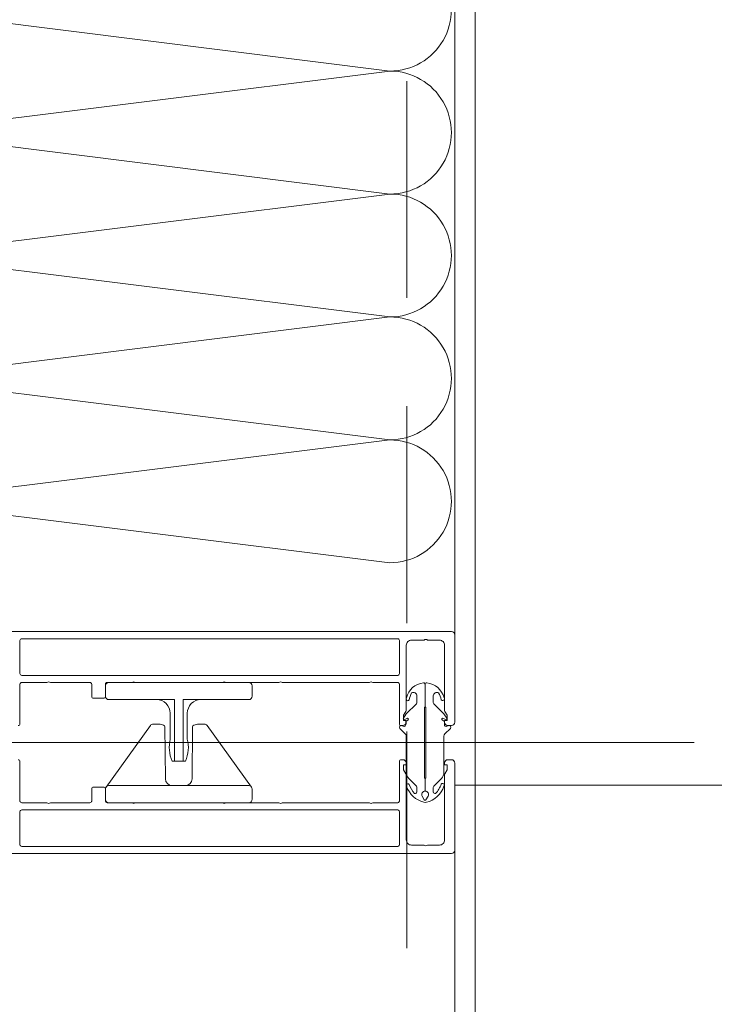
# Model space of a CAD drawing. Header units: millimetres. Extents: x 144573 to 336993, y 74252 to 247042.
# Tile 69 of 256: x 146828 to 147031, y 186154 to 186442. Entities that reach past the tile are written whole.
import ezdxf

# ---------------------------------------------------------------- set-up
doc = ezdxf.new("R2010")
doc.units = ezdxf.units.MM
doc.linetypes.add('ČÁRKOVANÁ', pattern=[19.05, 12.7, -6.35])
doc.layers.add('FASÁDA DETAILNÍ', color=255, linetype='Continuous', lineweight=0)
doc.layers.add('NOVA', color=255, linetype='Continuous', lineweight=0)

# ---------------------------------------------------------------- blocks, each defined once
blk = doc.blocks.new('*U1335')
for points in [[(1, 0, 0.414243), (1.1, 0.1), (1, 0.9, -1.0001), (1.2, 0.9), (1.1, 0.1, 0.414228), (1.2, 0, 0.414228)], [(1.2, 0, 0.414243), (1.3, 0.1), (1.2, 0.9, -1.0001), (1.4, 0.9), (1.3, 0.1, 0.414228), (1.4, 0, 0.414228)], [(1.4, 0, 0.414243), (1.5, 0.1), (1.4, 0.9, -1.0001), (1.6, 0.9), (1.5, 0.1, 0.414228), (1.6, 0, 0.414228)], [(1.6, 0, 0.414243), (1.7, 0.1), (1.6, 0.9, -1.0001), (1.8, 0.9), (1.7, 0.1, 0.414228), (1.8, 0, 0.414228)], [(1.8, 0, 0.414243), (1.9, 0.1), (1.8001, 0.9, -1.0001), (2, 0.9), (1.9001, 0.1, 0.414228), (2, 0, 0.414228)]]:
    blk.add_lwpolyline(points, format="xyb")
blk = doc.blocks.new('236134_0100_s_v')
for points in [[(22.8, -23), (22.8, -5), (42, -5, 0.414214), (43, -4), (43, -1, 0.414214), (42, 0), (1, 0, 0.414214), (0, -1), (0, -4, 0.414214), (1, -5), (20.2, -5), (20.2, -23)], [(15, -5, -0.414214), (19, -9), (19, -16.57, 0.165764), (19.53, -23), (23.47, -23, 0.165764), (24, -16.57), (24, -9, -0.414214), (28, -5)]]:
    blk.add_lwpolyline(points, format="xyb")
blk = doc.blocks.new('236134_0200_s_v')
for points in [[(19.58, 5, -0.41166), (17.58, 6.98), (17.45, 22.25, 0.344217), (17.07, 22.73), (16, 23), (14, 23, 0.240828), (13.19, 22.59), (0.19, 4.59)], [(23.42, 5, 0.41166), (25.42, 6.98), (25.55, 22.25, -0.344217), (25.93, 22.73), (27, 23), (29, 23, -0.240828), (29.81, 22.59), (42.81, 4.59)]]:
    blk.add_lwpolyline(points, format="xyb")
blk.add_lwpolyline([(42, 5), (1, 5, 0.414214), (0, 4), (0, 1, 0.414214), (1, 0), (42, 0, 0.414214), (43, 1), (43, 4, 0.414214)], format="xyb", close=True)
blk = doc.blocks.new('244748_a')
blk.add_lwpolyline([(8.32, -1.69, 0.082248), (6.34, -0.9, -1.09695), (6.94, -0.1, -0.315353), (11.26, -5.15, -0.480529), (10.87, -5.64), (4.27, -5.64), (4.08, -5.45), (-16.53, -5.45), (-16.72, -5.64), (-20.43, -5.64, 0.574019), (-21.93, -4.78), (-22.99, -5.4, 0.524827), (-22.99, -5.9), (-21.93, -6.52, 0.574021), (-20.43, -5.66), (-16.72, -5.66), (-16.53, -5.85), (4.08, -5.85), (4.27, -5.66), (10.87, -5.66, -0.480529), (11.26, -6.15, -0.326229), (6.88, -11.09, -1.09695), (6.28, -10.3, 0.081457), (8.32, -9.61, 0.599203), (7.48, -8.05), (5.52, -8.05, 0.198965), (5.17, -8.2), (2.22, -11.15), (0.93, -12.01, -0.738038), (0.51, -11.62), (0.87, -11, 1), (0.35, -10.7), (0, -11.3), (-0.98, -11.3, 0.619205), (-1.45, -12.06), (-1.28, -12.43, -0.808139), (-2.04, -13.04), (-3.63, -11.44, 0.198906), (-4.34, -11.15), (-14.99, -11.15, -0.198936), (-16.76, -10.42), (-18.98, -8.2, 0.198942), (-19.33, -8.05), (-20.67, -8.05, 0.500217), (-21.09, -8.73, 0.122037), (-18.5, -10.27, -1.093735), (-19.1, -11.07, -0.240768), (-23.7, -6.07, -0.106226), (-23.7, -5.23, -0.256232), (-19, -0.13, -1.093735), (-18.4, -0.92, 0.116856), (-21.09, -2.57, 0.500217), (-20.67, -3.25), (-19.33, -3.25, 0.198942), (-18.98, -3.1), (-16.75, -0.88, -0.198936), (-14.99, -0.15), (-4.34, -0.15, 0.198907), (-3.63, 0.14), (-2.04, 1.74, -0.808139), (-1.28, 1.13), (-1.45, 0.76, 0.619205), (-0.98, 0), (0, 0), (0.35, -0.6, 1), (0.87, -0.3), (0.51, 0.32, -0.738038), (0.93, 0.71), (2.22, -0.15), (5.17, -3.1, 0.198965), (5.52, -3.25), (7.48, -3.25, 0.599203)], format="xyb", close=True)

msp = doc.modelspace()

# ---------------------------------------------------------------- linework, layer by layer
at = {"layer": 'FASÁDA DETAILNÍ'}
for p, q in [((147025.604, 186230.259), (146699.912, 186230.259)), ((147025.604, 186230.259), (146699.912, 186230.259)), ((146955.48, 186198.759), (146955.48, 184299.009))]:
    msp.add_line(p, q, dxfattribs=at)
at = {"layer": 'FASÁDA DETAILNÍ', "linetype": 'ČÁRKOVANÁ', "ltscale": 5}
msp.add_lwpolyline([(173081.48, 174835.259), (146941.48, 174835.259), (146941.48, 198075.259), (173081.48, 198075.259)], close=True, dxfattribs=at)
at = {"layer": 'FASÁDA DETAILNÍ'}
msp.add_lwpolyline([(173061.48, 174855.259), (146961.48, 174855.259), (146961.48, 198055.259), (173061.48, 198055.259)], close=True, dxfattribs=at)
msp.add_lwpolyline([(146955.48, 186261.759), (146955.48, 186648.759)], dxfattribs=at)
for points in [[(146827.68, 186235.259, 0.4142136), (146828.18, 186235.759), (146828.18, 186247.359, -0.4142136), (146828.68, 186247.859), (146836.08, 186247.859, -0.3999851), (146837.08, 186247.859), (146848.68, 186247.859, -0.4142136), (146849.18, 186247.359), (146849.18, 186243.759, 0.4142136), (146849.68, 186243.259), (146852.68, 186243.259, 0.4142136), (146853.18, 186243.759), (146853.18, 186247.359, -0.4142136), (146853.68, 186247.859), (146860.98, 186247.859, -0.38324), (146861.98, 186247.859), (146887.48, 186247.859, -0.38324), (146888.48, 186247.859), (146903.98, 186247.859, -0.38324), (146904.98, 186247.859), (146930.48, 186247.859, -0.38324), (146931.48, 186247.859), (146938.78, 186247.859, -0.4142136), (146939.28, 186247.359), (146939.28, 186235.759, 0.4142136), (146939.78, 186235.259), (146940.28, 186235.259, 0.4142136), (146941.28, 186236.259), (146941.28, 186236.759), (146940.48, 186236.759), (146940.48, 186238.259), (146941.146, 186239.412, 0.1169365), (146941.28, 186239.912), (146941.28, 186258.767, -0.4142315), (146942.78, 186260.267), (146946.49, 186260.267, -0.3999851), (146947.49, 186260.267), (146950.98, 186260.267, -0.4142315), (146952.48, 186258.767), (146952.48, 186239.912, 0.1169365), (146952.614, 186239.412), (146953.28, 186238.259), (146953.28, 186236.759), (146952.48, 186236.759), (146952.48, 186236.259, 0.4142136), (146953.48, 186235.259), (146954.48, 186235.259, 0.4142136), (146955.48, 186236.259), (146955.48, 186261.759, 0.4142135), (146954.48, 186262.759), (146954.48, 186262.759), (146805.98, 186262.759, 0.4142136)], [(146827.68, 186235.259, 0.4142136), (146828.18, 186235.759), (146828.18, 186247.359, -0.4142136), (146828.68, 186247.859), (146836.08, 186247.859, -0.3999851), (146837.08, 186247.859), (146848.68, 186247.859, -0.4142136), (146849.18, 186247.359), (146849.18, 186243.759, 0.4142136), (146849.68, 186243.259), (146852.68, 186243.259, 0.4142136), (146853.18, 186243.759), (146853.18, 186247.359, -0.4142136), (146853.68, 186247.859), (146860.98, 186247.859, -0.38324), (146861.98, 186247.859), (146887.48, 186247.859, -0.38324), (146888.48, 186247.859), (146903.98, 186247.859, -0.38324), (146904.98, 186247.859), (146930.48, 186247.859, -0.38324), (146931.48, 186247.859), (146938.78, 186247.859, -0.4142136), (146939.28, 186247.359), (146939.28, 186235.759, 0.4142136), (146939.78, 186235.259), (146940.28, 186235.259, 0.4142136), (146941.28, 186236.259), (146941.28, 186236.759), (146940.48, 186236.759), (146940.48, 186238.259), (146941.146, 186239.412, 0.1169365), (146941.28, 186239.912), (146941.28, 186258.767, -0.4142315), (146942.78, 186260.267), (146946.49, 186260.267, -0.3999851), (146947.49, 186260.267), (146950.98, 186260.267, -0.4142315), (146952.48, 186258.767), (146952.48, 186239.912, 0.1169365), (146952.614, 186239.412), (146953.28, 186238.259), (146953.28, 186236.759), (146952.48, 186236.759), (146952.48, 186236.259, 0.4142136), (146953.48, 186235.259), (146954.48, 186235.259, 0.4142136), (146955.48, 186236.259), (146955.48, 186261.759, 0.4142135), (146954.48, 186262.759), (146954.48, 186262.759), (146805.98, 186262.759, 0.4142136)], [(146827.68, 186225.259, -0.4142136), (146828.18, 186224.759), (146828.18, 186213.159, 0.4142136), (146828.68, 186212.659), (146836.08, 186212.659, 0.3999851), (146837.08, 186212.659), (146848.68, 186212.659, 0.4142136), (146849.18, 186213.159), (146849.18, 186216.759, -0.4142136), (146849.68, 186217.259), (146852.68, 186217.259, -0.4142136), (146853.18, 186216.759), (146853.18, 186213.159, 0.4142136), (146853.68, 186212.659), (146860.98, 186212.659, 0.38324), (146861.98, 186212.659), (146887.48, 186212.659, 0.38324), (146888.48, 186212.659), (146903.98, 186212.659, 0.38324), (146904.98, 186212.659), (146930.48, 186212.659, 0.38324), (146931.48, 186212.659), (146938.78, 186212.659, 0.4142136), (146939.28, 186213.159), (146939.28, 186224.759, -0.4142136), (146939.78, 186225.259), (146940.28, 186225.259, -0.4142136), (146941.28, 186224.259), (146941.28, 186223.759), (146940.48, 186223.759), (146940.48, 186222.259), (146941.146, 186221.105, -0.1169365), (146941.28, 186220.605), (146941.28, 186201.75, 0.4142315), (146942.78, 186200.25), (146946.49, 186200.25, 0.3999851), (146947.49, 186200.25), (146950.98, 186200.25, 0.4142315), (146952.48, 186201.75), (146952.48, 186220.605, -0.1169365), (146952.614, 186221.105), (146953.28, 186222.259), (146953.28, 186223.759), (146952.48, 186223.759), (146952.48, 186224.259, -0.4142136), (146953.48, 186225.259), (146954.48, 186225.259, -0.4142136), (146955.48, 186224.259), (146955.48, 186198.759, -0.4142135), (146954.48, 186197.759), (146954.48, 186197.759), (146805.98, 186197.759, -0.4142136)], [(146827.68, 186225.259, -0.4142136), (146828.18, 186224.759), (146828.18, 186213.159, 0.4142136), (146828.68, 186212.659), (146836.08, 186212.659, 0.3999851), (146837.08, 186212.659), (146848.68, 186212.659, 0.4142136), (146849.18, 186213.159), (146849.18, 186216.759, -0.4142136), (146849.68, 186217.259), (146852.68, 186217.259, -0.4142136), (146853.18, 186216.759), (146853.18, 186213.159, 0.4142136), (146853.68, 186212.659), (146860.98, 186212.659, 0.38324), (146861.98, 186212.659), (146887.48, 186212.659, 0.38324), (146888.48, 186212.659), (146903.98, 186212.659, 0.38324), (146904.98, 186212.659), (146930.48, 186212.659, 0.38324), (146931.48, 186212.659), (146938.78, 186212.659, 0.4142136), (146939.28, 186213.159), (146939.28, 186224.759, -0.4142136), (146939.78, 186225.259), (146940.28, 186225.259, -0.4142136), (146941.28, 186224.259), (146941.28, 186223.759), (146940.48, 186223.759), (146940.48, 186222.259), (146941.146, 186221.105, -0.1169365), (146941.28, 186220.605), (146941.28, 186201.75, 0.4142315), (146942.78, 186200.25), (146946.49, 186200.25, 0.3999851), (146947.49, 186200.25), (146950.98, 186200.25, 0.4142315), (146952.48, 186201.75), (146952.48, 186220.605, -0.1169365), (146952.614, 186221.105), (146953.28, 186222.259), (146953.28, 186223.759), (146952.48, 186223.759), (146952.48, 186224.259, -0.4142136), (146953.48, 186225.259), (146954.48, 186225.259, -0.4142136), (146955.48, 186224.259), (146955.48, 186198.759, -0.4142135), (146954.48, 186197.759), (146954.48, 186197.759), (146805.98, 186197.759, -0.4142136)]]:
    msp.add_lwpolyline(points, format="xyb", dxfattribs=at)
for points in [[(146828.68, 186260.659), (146938.78, 186260.659, -0.4142136), (146939.28, 186260.159), (146939.28, 186250.459, -0.4142136), (146938.78, 186249.959), (146828.68, 186249.959, -0.4142136), (146828.18, 186250.459), (146828.18, 186260.159, -0.4142136), (146828.68, 186260.659)], [(146828.68, 186260.659), (146938.78, 186260.659, -0.4142136), (146939.28, 186260.159), (146939.28, 186250.459, -0.4142136), (146938.78, 186249.959), (146828.68, 186249.959, -0.4142136), (146828.18, 186250.459), (146828.18, 186260.159, -0.4142136), (146828.68, 186260.659)], [(146828.68, 186199.859), (146938.78, 186199.859, 0.4142136), (146939.28, 186200.359), (146939.28, 186210.059, 0.4142136), (146938.78, 186210.559), (146828.68, 186210.559, 0.4142136), (146828.18, 186210.059), (146828.18, 186200.359, 0.4142136), (146828.68, 186199.859)], [(146828.68, 186199.859), (146938.78, 186199.859, 0.4142136), (146939.28, 186200.359), (146939.28, 186210.059, 0.4142136), (146938.78, 186210.559), (146828.68, 186210.559, 0.4142136), (146828.18, 186210.059), (146828.18, 186200.359, 0.4142136), (146828.68, 186199.859)]]:
    msp.add_lwpolyline(points, format="xyb", close=True, dxfattribs=at)
at = {"layer": 'NOVA'}
msp.add_line((147261.48, 186217.759), (146955.48, 186217.759), dxfattribs=at)

# ---------------------------------------------------------------- block references
at = {"layer": 'FASÁDA DETAILNÍ', "xscale": 179.9999932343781, "yscale": 179.9999932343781, "zscale": 179.9999932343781, "rotation": 270}
msp.add_blockref('*U1335', (146774.48, 186642.932), dxfattribs=at)
msp.add_blockref('*U1335', (146774.48, 186642.932), dxfattribs=at)
at = {"layer": 'FASÁDA DETAILNÍ'}
for name, p in [('236134_0100_s_v', (146853.18, 186247.859)), ('236134_0100_s_v', (146853.18, 186247.859)), ('236134_0200_s_v', (146853.18, 186212.659)), ('236134_0200_s_v', (146853.18, 186212.659))]:
    msp.add_blockref(name, p, dxfattribs=at)
at = {"layer": 'FASÁDA DETAILNÍ', "xscale": -1, "rotation": 270}
msp.add_blockref('244748_a', (146952.441, 186236.481), dxfattribs=at)
msp.add_blockref('244748_a', (146952.441, 186236.481), dxfattribs=at)

doc.saveas('drawing.dxf')
